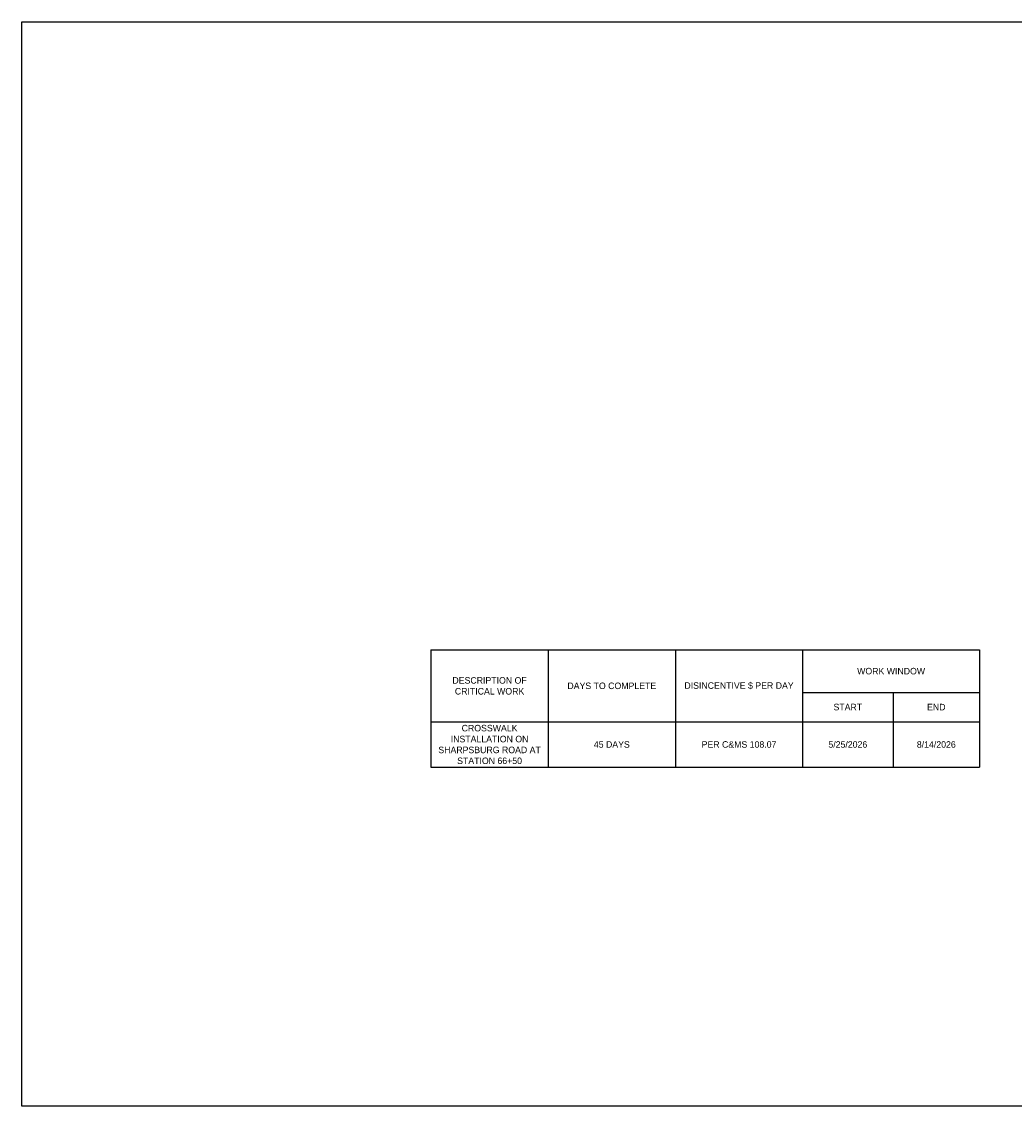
# Model space of a CAD drawing. Header units: feet. Extents: x 97 to 249, y 4 to 24.
import ezdxf

# ---------------------------------------------------------------- set-up
doc = ezdxf.new("R2010")
doc.units = ezdxf.units.FT
doc.header["$MEASUREMENT"] = 0
doc.layers.add('COLUMNS', color=6, linetype='Continuous', plot=False)
doc.layers.add('SH_Data', color=7, linetype='Continuous')
doc.styles.get("Standard").update_dxf_attribs({"font": 'arial.ttf'})

# ---------------------------------------------------------------- blocks, each defined once
blk = doc.blocks.new('*T6')
at = {"layer": 'SH_Data', "color": 0, "linetype": 'ByBlock', "lineweight": -2, "transparency": 16777216}
for p, q in [((0, 0), (10.494, 0)), ((0, 0), (0, -2.244)), ((2.244, 0), (2.244, -2.244)), ((4.677, 0), (4.677, -2.244)), ((7.109, 0), (7.109, -2.244)), ((10.494, 0), (10.494, -2.244)), ((7.109, -0.812), (10.494, -0.812)), ((8.838, -0.812), (8.838, -2.244)), ((0, -1.374), (10.494, -1.374)), ((0, -2.244), (10.494, -2.244))]:
    blk.add_line(p, q, dxfattribs=at)
at = {"layer": 'SH_Data', "color": 0, "transparency": 16777216, "char_height": 0.125, "attachment_point": 5}
for s, insert, width in [('{\\Ffont31|c0;WORK WINDOW}', (8.802, -0.406), 3.26498), ('{\\Ffont31|c0;DESCRIPTION OF CRITICAL WORK}', (1.122, -0.687), 2.12424), ('{\\Ffont31|c0;DAYS TO COMPLETE}', (3.46, -0.687), 2.3125), ('{\\Ffont31|c0;DISINCENTIVE $ PER DAY}', (5.893, -0.687), 2.3125), ('{\\Ffont31|c0;START}', (7.974, -1.093), 1.60912), ('{\\Ffont31|c0;END}', (9.666, -1.093), 1.53586), ('{\\Ffont31|c0;CROSSWALK INSTALLATION ON SHARPSBURG ROAD AT STATION 66+50}', (1.122, -1.809), 2.12424), ('{\\Ffont31|c0;45 DAYS}', (3.46, -1.809), 2.3125), ('{\\Ffont31|c0;PER C&MS 108.07}', (5.893, -1.809), 2.3125), ('{\\Ffont31|c0;5/25/2026', (7.974, -1.809), 1.60912), ('{\\Ffont31|c0;8/14/2026', (9.666, -1.809), 1.53586)]:
    blk.add_mtext(s, dxfattribs=dict(at, insert=insert, width=width))

msp = doc.modelspace()

# ---------------------------------------------------------------- linework, layer by layer
at = {"layer": 'COLUMNS', "color": 3, "flags": 128}
msp.add_lwpolyline([(97.223, 3.624), (97.223, 24.374), (127.598, 24.374), (127.598, 3.624)], close=True, dxfattribs=at)

# ---------------------------------------------------------------- block references
msp.add_blockref('*T6', (105.049, 12.355))

doc.saveas('drawing.dxf')
